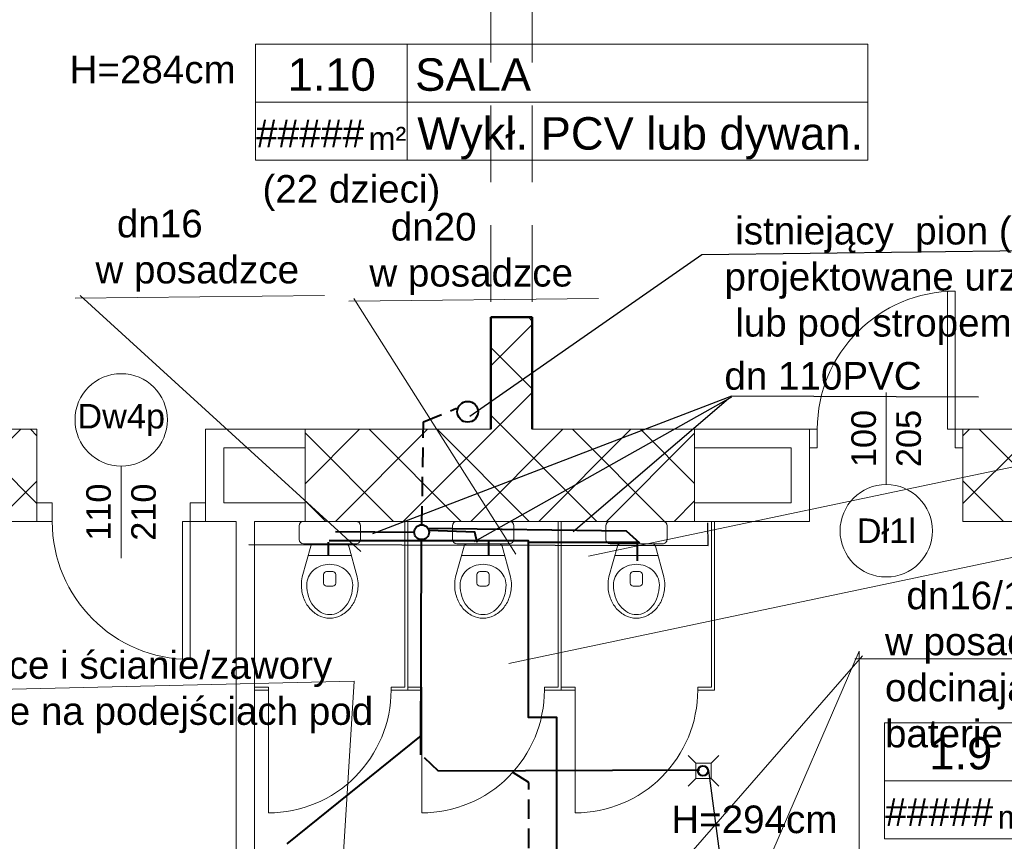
# Model space of a CAD drawing. Header units: millimetres. Extents: x 1385 to 11131, y 1971 to 6171.
# Tile 24 of 28: x 5255 to 5897, y 4456 to 4992. Entities that reach past the tile are written whole.
import ezdxf
from ezdxf.enums import TextEntityAlignment as Align
from ezdxf.lldxf.tags import DXFTag

# ---------------------------------------------------------------- set-up
doc = ezdxf.new("R2010")
doc.units = ezdxf.units.MM
for name, pattern in [('DASHED', [19.05, 12.7, -6.35]), ('Przerywana długa', [780, 500, -280]), ('{ Half Dash }', [0])]:
    doc.linetypes.add(name, pattern=pattern)
for name, color, linetype in [('2D - Ogólne', 7, 'Continuous'), ('Drzwi Archicad', 7, 'Continuous'), ('Konstrukcja - Ściany zew', 7, 'Continuous')]:
    doc.layers.add(name, color=color, linetype=linetype)
for name, color, linetype, lineweight in [('A_meble', 253, 'Continuous', 13), ('A_opisy', 81, 'Continuous', 13), ('A_przekrojowe główne', 50, 'Continuous', 50), ('A_sanitarka', 140, 'Continuous', 13), ('A_stolarka', 20, 'Continuous', 15), ('A_ściany istniejące', 82, 'Continuous', 50), ('A_ściany istniejące hatch', 82, 'Continuous', 9), ('kanal saniat', 24, 'Continuous', 40), ('opis ks', 7, 'Continuous', 25), ('opis wody', 7, '{ Half Dash }', 15), ('sanitarka', 140, 'Continuous', 13), ('zimna woda', 160, 'Continuous', 40)]:
    doc.layers.add(name, color=color, linetype=linetype, lineweight=lineweight)
doc.styles.get("Standard").update_dxf_attribs({"font": 'arial.ttf'})
doc.styles.add('STYL_AUTOMATYCZNY_2', font='arialbd.ttf')
tags = doc.linetypes.add('DASH', pattern=[15, 10, -5]).pattern_tags.tags
tags[6:7] = [DXFTag(74, 4), DXFTag(75, 0), DXFTag(340, '0'), DXFTag(46, 0.0), DXFTag(50, 0.0), DXFTag(44, 0.0), DXFTag(45, 0.0)]
tags[4:5] = [DXFTag(74, 4), DXFTag(75, 0), DXFTag(340, '0'), DXFTag(46, 0.0), DXFTag(50, 0.0), DXFTag(44, 0.0), DXFTag(45, 0.0)]

# ---------------------------------------------------------------- blocks, each defined once
blk = doc.blocks.new('miska wc2')
at = {"layer": 'sanitarka'}
for p, q in [((11.85, 20), (2.85, 20)), ((11.85, 20), (2.85, 20)), ((0, 17), (0, -17)), ((0, 17), (0, -17)), ((14.7, -17), (14.7, 17)), ((14.7, -17), (14.7, 17)), ((16.11, 12.39), (36.08, 17.97)), ((16.11, 12.39), (36.08, 17.97)), ((22.3, 14.12), (22.3, -14.12)), ((14.7, 10.46), (14.7, -10.46)), ((14.7, 10.46), (14.7, -10.46)), ((32.75, -2), (32.75, 2)), ((34.65, 4), (40.35, 4)), ((42.25, 2), (42.25, -2)), ((40.35, -4), (34.65, -4)), ((36.08, -17.97), (16.11, -12.39)), ((36.08, -17.97), (16.11, -12.39)), ((2.85, -20), (11.85, -20)), ((2.85, -20), (11.85, -20))]:
    blk.add_line(p, q, dxfattribs=at)
at = {"layer": 'sanitarka', "extrusion": (0, 0, -1)}
for centre, major_axis, start_param, end_param in [((2.85, 17), (0, 3), -1.570796, 0), ((2.85, 17), (0, 3), -1.570796, 0), ((11.85, 17), (0, 3), 0, 1.570796), ((11.85, 17), (0, 3), 0, 1.570796), ((41.69, 0.98), (0, 14.1), -0.819867, -0.417686), ((41.3, -10.01), (0, 28.51), -0.193886, 0), ((41.3, -10.01), (0, 28.51), -0.193886, 0), ((41.3, 1.91), (0, 13.09), -0.417686, 0), ((41.3, -10.01), (0, 28.51), 0, 0.321605), ((41.3, -10.01), (0, 28.51), 0, 0.321605), ((41.3, -12.92), (0, 27.92), 0, 0.294283), ((43.13, -6.57), (0, 21.29), 0.294283, 0.631691), ((42.85, -5.11), (0, 23.34), 0.321605, 0.677386), ((42.85, -5.11), (0, 23.34), 0.321605, 0.677386), ((45.23, -1.99), (0, 19.34), 0.677386, 1.095246), ((45.23, -1.99), (0, 19.34), 0.677386, 1.095246), ((16.6, 10.46), (0, 2), -1.570796, -0.259108), ((16.6, 10.46), (0, 2), -1.570796, -0.259108), ((42.3, 0.39), (0, 14.98), -1.201895, -0.819867), ((45.92, -2.55), (0, 16.3), 0.631691, 1.055683), ((48.9, 0), (0, 15), 1.095246, 1.570796), ((48.9, 0), (0, 15), 1.095246, 1.570796), ((43.25, 0), (0, 16.05), -1.570796, -1.201895), ((34.65, 2), (0, 2), -1.570796, 0), ((40.35, 2), (0, 2), 0, 1.570796), ((50.21, 0), (0, 11.13), 1.055683, 1.570796), ((43.25, 0), (0, 16.05), -1.939697, -1.570796), ((42.3, -0.39), (0, 14.98), -2.321725, -1.939697), ((34.65, -2), (0, 2), 3.141593, 4.712389), ((40.35, -2), (0, 2), 1.570796, 3.141593), ((45.92, 2.55), (0, 16.3), 2.08591, 2.509902), ((50.21, 0), (0, 11.13), 1.570796, 2.08591), ((48.9, 0), (0, 15), 1.570796, 2.046347), ((48.9, 0), (0, 15), 1.570796, 2.046347), ((16.6, -10.46), (0, 2), -2.882484, -1.570796), ((16.6, -10.46), (0, 2), -2.882484, -1.570796), ((41.69, -0.98), (0, 14.1), -2.723906, -2.321725), ((43.13, 6.57), (0, 21.29), 2.509902, 2.84731), ((45.23, 1.99), (0, 19.34), 2.046347, 2.464206), ((45.23, 1.99), (0, 19.34), 2.046347, 2.464206), ((2.85, -17), (0, 3), 3.141593, 4.712389), ((2.85, -17), (0, 3), 3.141593, 4.712389), ((11.85, -17), (0, 3), 1.570796, 3.141593), ((11.85, -17), (0, 3), 1.570796, 3.141593), ((41.3, 10.01), (0, 28.51), 3.141593, 3.335479), ((41.3, 10.01), (0, 28.51), 3.141593, 3.335479), ((41.3, -1.91), (0, 13.09), 3.141593, 3.559279), ((41.3, 12.92), (0, 27.92), 2.84731, 3.141593), ((41.3, 10.01), (0, 28.51), 2.819987, 3.141593), ((41.3, 10.01), (0, 28.51), 2.819987, 3.141593), ((42.85, 5.11), (0, 23.34), 2.464206, 2.819987), ((42.85, 5.11), (0, 23.34), 2.464206, 2.819987)]:
    blk.add_ellipse(centre, major_axis=major_axis, ratio=0.95, start_param=start_param, end_param=end_param, dxfattribs=at)
blk = doc.blocks.new('Prosty otwór drzwiowy_10')
at = {"layer": 'Drzwi Archicad', "color": 7, "linetype": 'Continuous', "lineweight": 50}
for p, q in [((-2250, 0), (-2250, -270)), ((2250, 0), (2250, -270))]:
    blk.add_line(p, q, dxfattribs=at)
blk = doc.blocks.new('Ściana_139_1', base_point=(16377.7, 22330))
at = {"layer": 'Konstrukcja - Ściany zew', "color": 7, "linetype": 'Continuous', "lineweight": 50}
for p, q in [((16377.7, 20830), (16107.7, 20830)), ((16377.7, 16330), (16107.7, 16330))]:
    blk.add_line(p, q, dxfattribs=at)
at = {"layer": 'Konstrukcja - Ściany zew', "color": 7, "linetype": 'Continuous', "lineweight": 50, "flags": 128}
for points in [[(16107.7, 22330), (16107.7, 20830)], [(16377.7, 20830), (16377.7, 22330)], [(16107.7, 16330), (16107.7, 15600)], [(16377.7, 15600), (16377.7, 16330)]]:
    blk.add_lwpolyline(points, dxfattribs=at)
at = {"layer": 'Drzwi Archicad', "color": 21, "linetype": 'Continuous', "lineweight": 13, "true_color": 0xff9955, "zscale": 1000, "rotation": 270}
blk.add_blockref('Prosty otwór drzwiowy_10', (16377.7, 18580), dxfattribs=at)
blk = doc.blocks.new('*U122')
blk.add_line((63.81, 50), (63.81, 0))
for points in [[(262.57, 25), (-1.61, 25), (-1.61, 50), (262.57, 50)], [(63.81, 0), (-1.61, 0), (-1.61, 50), (63.81, 50)], [(-1.61, 0), (262.57, 0), (262.57, 25), (-1.61, 25)]]:
    blk.add_lwpolyline(points, close=True)
at = {"insert": (47.18, 14.33), "char_height": 10, "attachment_point": 1}
blk.add_mtext_dynamic_manual_height_columns('m²', width=64.8418, gutter_width=75, heights=[0], dxfattribs=at)
blk.add_attdef('NR', text='', height=14).set_placement((31.28, 36.87), align=Align.MIDDLE_CENTER)
for tag, p in [('NAZWA_POM.', (67.28, 36.87)), ('WYKOŃCZENIE', (68.18, 11.5))]:
    blk.add_attdef(tag, text='', height=14).set_placement(p, align=Align.MIDDLE_LEFT)
blk.add_attdef('POW', text='', height=14).set_placement((41.48, 11.5), align=Align.MIDDLE_RIGHT)
blk = doc.blocks.new('*U117')
blk.add_line((63.81, 50), (63.81, 0))
for points in [[(115.53, 25), (-1.61, 25), (-1.61, 50), (115.53, 50)], [(63.81, 0), (-1.61, 0), (-1.61, 50), (63.81, 50)], [(-1.61, 0), (115.53, 0), (115.53, 25), (-1.61, 25)]]:
    blk.add_lwpolyline(points, close=True)
at = {"insert": (47.18, 14.33), "char_height": 10, "attachment_point": 1}
blk.add_mtext_dynamic_manual_height_columns('m²', width=64.8418, gutter_width=75, heights=[0], dxfattribs=at)
blk.add_attdef('NR', text='', height=14).set_placement((31.28, 36.87), align=Align.MIDDLE_CENTER)
for tag, p in [('NAZWA_POM.', (67.28, 36.87)), ('WYKOŃCZENIE', (68.18, 11.5))]:
    blk.add_attdef(tag, text='', height=14).set_placement(p, align=Align.MIDDLE_LEFT)
blk.add_attdef('POW', text='', height=14).set_placement((41.48, 11.5), align=Align.MIDDLE_RIGHT)

msp = doc.modelspace()

# ---------------------------------------------------------------- hatches: boundary and pattern name
at = {"layer": 'A_ściany istniejące hatch', "lineweight": 13, "true_color": 0x000000}
h = msp.add_hatch(dxfattribs=at)
h.set_pattern_fill('NET', color=18, scale=250, angle=45)
h.set_pattern_definition([(45, (36659.013, -155.404), (-22.097087, 22.097087), []), (135, (36659.013, -155.404), (-22.097087, -22.097087), [])])
h.paths.add_polyline_path([(4672.382, 5000.92), (4714.382, 5000.92), (4714.382, 4738.92), (4924.382, 4738.92), (4924.382, 4696.92), (4672.382, 4696.92)], flags=16)
h.paths.add_polyline_path([(5266.384, 4724.92), (5266.384, 4664.92), (5146.382, 4664.92), (5146.382, 4504.92), (5086.382, 4504.92), (5086.382, 4696.92), (5044.382, 4696.92), (5044.382, 4738.92), (5048.382, 4738.92), (5048.382, 5397.92), (4714.382, 5397.92), (4714.382, 5351.92), (4672.382, 5351.92), (4672.382, 5441.92), (5130.382, 5441.92), (5130.382, 5397.92), (5092.382, 5397.92), (5092.382, 4724.92)], flags=17)
h.paths.add_polyline_path([(5870.382, 4724.92), (6012.382, 4724.92), (6012.382, 4786.92), (6056.382, 4786.92), (6056.382, 4501.92), (5996.382, 4501.92), (5996.382, 4664.92), (5870.382, 4664.92)], flags=17)
h.paths.add_polyline_path([(5913.382, 3844.92), (5996.382, 3844.92), (5996.382, 3959.92), (6056.382, 3959.92), (6056.382, 3786.92), (5996.382, 3786.92), (5996.382, 3819.92), (5913.382, 3819.92)], flags=17)
h.paths.add_polyline_path([(5556.382, 4414.92), (5586.382, 4414.92), (5586.382, 4384.92), (5556.382, 4384.92)], flags=17)
h.paths.add_polyline_path([(5556.382, 4120.92), (5586.382, 4120.92), (5586.382, 4150.92), (5556.382, 4150.92)], flags=17)
h.paths.add_polyline_path([(5068.382, 2574.92), (5128.382, 2574.92), (5128.382, 2414.92), (5366.382, 2414.92), (5366.382, 2594.92), (5426.382, 2594.92), (5426.382, 2414.92), (5996.382, 2414.92), (5996.382, 2564.92), (6056.382, 2564.92), (6056.382, 2354.92), (5068.382, 2354.92)])
h.paths.add_polyline_path([(2586.382, 5724.92), (2799.382, 5724.92), (2799.382, 5818.954), (2824.382, 5818.954), (2824.382, 5699.92), (2586.382, 5699.92)], flags=17)
h.paths.add_polyline_path([(3219.382, 5699.265), (3254.382, 5699.265), (3254.382, 5818.954), (3219.382, 5818.954)], flags=17)
h.paths.add_polyline_path([(3509.382, 3874.92), (3579.382, 3874.92), (3579.382, 3814.92), (3509.382, 3814.92)], flags=17)
h.paths.add_polyline_path([(3919.382, 3874.92), (3989.382, 3874.92), (3989.382, 3814.92), (3919.382, 3814.92)], flags=17)
h.paths.add_polyline_path([(4360.382, 3874.92), (4428.382, 3874.92), (4428.382, 3814.92), (4360.382, 3814.92)], flags=17)
h.paths.add_polyline_path([(4563.382, 3874.92), (4644.382, 3874.92), (4644.382, 3814.92), (4563.382, 3814.92)], flags=17)
h.paths.add_polyline_path([(5146.382, 4374.92), (5086.382, 4374.92), (5086.382, 4298.92), (5146.382, 4298.92)], flags=17)
h.paths.add_polyline_path([(4714.382, 5221.92), (4672.382, 5221.92), (4672.382, 5130.92), (4714.382, 5130.92)], flags=16)
h.paths.add_polyline_path([(5260.382, 5441.92), (5394.382, 5441.92), (5394.382, 5397.92), (5260.382, 5397.92)], flags=17)
h.paths.add_polyline_path([(6012.382, 5121.92), (6056.382, 5121.92), (6056.382, 5196.92), (6012.382, 5196.92)], flags=17)
h.paths.add_polyline_path([(6012.382, 4916.92), (6056.382, 4916.92), (6056.382, 4991.92), (6012.382, 4991.92)], flags=17)
h.paths.add_polyline_path([(5996.382, 4295.92), (6056.382, 4295.92), (6056.382, 4371.92), (5996.382, 4371.92)], flags=17)
h.paths.add_polyline_path([(5996.382, 4089.92), (6056.382, 4089.92), (6056.382, 4165.92), (5996.382, 4165.92)], flags=17)
h.paths.add_polyline_path([(5996.382, 3581.92), (6056.382, 3581.92), (6056.382, 3656.92), (5996.382, 3656.92)], flags=17)
h.paths.add_polyline_path([(5996.382, 3376.92), (6056.382, 3376.92), (6056.382, 3451.92), (5996.382, 3451.92)], flags=17)
h.paths.add_polyline_path([(5996.382, 2904.92), (6056.382, 2904.92), (6056.382, 2974.92), (5996.382, 2974.92)], flags=17)
h.paths.add_polyline_path([(6056.382, 2699.92), (5996.382, 2699.92), (5996.382, 2769.92), (6056.382, 2769.92)], flags=17)
h.paths.add_polyline_path([(4771.382, 2814.92), (4841.382, 2814.92), (4841.382, 2754.92), (4771.382, 2754.92)], flags=17)
h.paths.add_polyline_path([(4566.382, 2754.92), (4636.382, 2754.92), (4636.382, 2814.92), (4566.382, 2814.92)], flags=17)
h.paths.add_polyline_path([(4361.382, 2814.92), (4431.382, 2814.92), (4431.382, 2754.92), (4361.382, 2754.92)], flags=17)
h.paths.add_polyline_path([(4104.382, 2754.92), (4226.382, 2754.92), (4226.382, 2814.92), (4104.382, 2814.92)], flags=17)
h.paths.add_polyline_path([(3899.382, 2814.92), (3969.382, 2814.92), (3969.382, 2754.92), (3899.382, 2754.92)], flags=17)
h.paths.add_polyline_path([(3694.382, 2754.92), (3764.382, 2754.92), (3764.382, 2814.92), (3694.382, 2814.92)], flags=17)
h.paths.add_polyline_path([(3489.382, 2814.92), (3559.382, 2814.92), (3559.382, 2754.92), (3489.382, 2754.92)], flags=17)
h.paths.add_polyline_path([(5378.382, 2814.92), (5291.882, 2814.92), (5291.897, 2754.92), (5366.382, 2754.92), (5366.382, 2704.92), (5426.382, 2704.92), (5426.382, 2948.42), (5378.382, 2948.42)], flags=17)
h.paths.add_polyline_path([(5181.882, 2814.92), (5181.897, 2754.92), (5128.382, 2754.92), (5128.382, 2714.92), (5068.382, 2714.92), (5068.382, 2754.92), (4976.382, 2754.92), (4976.382, 2814.92)], flags=17)
h.paths.add_polyline_path([(3194.382, 2708.92), (3254.382, 2708.92), (3254.382, 2754.92), (3354.382, 2754.92), (3354.382, 2814.92), (3194.382, 2814.92)], flags=17)
h.paths.add_polyline_path([(4984.382, 3874.92), (5086.382, 3874.92), (5086.382, 4168.92), (5146.382, 4168.92), (5146.382, 3844.92), (5163.382, 3844.92), (5163.382, 3819.92), (5146.382, 3819.92), (5146.382, 3464.92), (5173.382, 3464.92), (5173.382, 3384.92), (5146.382, 3384.92), (5146.382, 3164.92), (4970.882, 3164.92), (4970.882, 3212.92), (5106.382, 3212.92), (5106.382, 3814.92), (4984.382, 3814.92)], flags=17)
h.paths.add_polyline_path([(4779.382, 3874.92), (4849.382, 3874.92), (4849.382, 3814.92), (4816.382, 3814.92), (4816.382, 3648.92), (4784.382, 3648.92), (4784.382, 3814.92), (4779.382, 3814.92)], flags=17)
h.paths.add_polyline_path([(4537.382, 3212.92), (4784.382, 3212.92), (4784.382, 3362.92), (4816.382, 3362.92), (4816.382, 3212.92), (4860.882, 3212.92), (4860.882, 3164.92), (4537.382, 3164.92)], flags=17)
h.paths.add_polyline_path([(3548.382, 3212.92), (3548.382, 3164.92), (3788.382, 3164.92), (3788.382, 3212.92), (3784.382, 3212.92), (3784.382, 3304.92), (3756.382, 3304.92), (3756.382, 3212.92)], flags=17)
h.paths.add_polyline_path([(3194.382, 3905.92), (3254.382, 3905.92), (3254.382, 3874.92), (3374.382, 3874.92), (3374.382, 3814.92), (3234.382, 3814.92), (3234.382, 3212.92), (3438.382, 3212.92), (3438.382, 3164.92), (3194.382, 3164.92)], flags=17)
h.paths.add_polyline_path([(3254.382, 4202.335), (3194.382, 4202.335), (3194.382, 4045.92), (3254.382, 4045.92)], flags=17)
h.paths.add_polyline_path([(3254.382, 4416.893), (3194.382, 4416.893), (3194.382, 4337.335), (3254.382, 4337.335)], flags=17)
h.paths.add_polyline_path([(3254.382, 4631.92), (3194.382, 4631.92), (3194.382, 4551.893), (3254.382, 4551.893)], flags=17)
h.paths.add_polyline_path([(3254.382, 4951.92), (3194.382, 4951.92), (3194.382, 4766.92), (3254.382, 4766.92)], flags=17)
h.paths.add_polyline_path([(3254.382, 5156.92), (3194.382, 5156.92), (3194.382, 5086.92), (3254.382, 5086.92)], flags=17)
h.paths.add_polyline_path([(3254.382, 5371.92), (3194.382, 5371.92), (3194.382, 5291.92), (3254.382, 5291.92)], flags=17)
h.paths.add_polyline_path([(2204.382, 5097.036), (2144.382, 5097.036), (2144.382, 5167.016), (2204.382, 5167.016), (2204.382, 5168.92), (2664.382, 5168.92), (2664.382, 5158.92), (2633.282, 5158.92), (2633.282, 5082.92), (2618.282, 5082.92), (2618.282, 5158.92), (2362.382, 5158.92), (2362.382, 5143.916), (2355.382, 5143.916), (2355.382, 5158.92), (2204.382, 5158.92)])
h.paths.add_polyline_path([(2204.382, 5041.92), (2204.382, 5048.92), (2355.382, 5048.92), (2355.382, 5053.916), (2362.382, 5053.916), (2362.382, 5031.438), (2355.382, 5031.438), (2355.382, 5041.92)], flags=17)
h.paths.add_polyline_path([(2144.382, 4962.036), (2204.382, 4962.036), (2204.382, 4931.92), (2355.382, 4931.92), (2355.382, 4941.438), (2362.382, 4941.438), (2362.382, 4931.92), (2618.282, 4931.92), (2618.282, 4987.92), (2633.282, 4987.92), (2633.282, 4931.92), (2661.382, 4931.92), (2661.382, 4916.92), (2204.382, 4916.92), (2204.382, 4891.556), (2144.382, 4891.556)])
h.paths.add_polyline_path([(2144.382, 4761.556), (2204.382, 4761.556), (2204.382, 4716.92), (2796.382, 4716.92), (2796.382, 4734.185), (2844.382, 4734.185), (2844.382, 4404.919), (2796.382, 4404.919), (2796.382, 4676.92), (2204.382, 4676.92), (2204.382, 4599.048), (2144.382, 4599.048)])
h.paths.add_polyline_path([(2144.382, 4259.068), (2204.382, 4259.068), (2204.382, 4236.92), (2796.382, 4236.92), (2796.382, 4294.919), (2844.382, 4294.919), (2844.382, 3897.919), (2796.382, 3897.919), (2796.382, 4211.92), (2204.382, 4211.92), (2204.382, 4188.852), (2144.382, 4188.852)])
h.paths.add_polyline_path([(2144.382, 3844.721), (2204.382, 3844.721), (2204.382, 3774.92), (2796.382, 3774.92), (2796.382, 3787.919), (2844.382, 3787.919), (2844.382, 3729.28), (2796.382, 3729.28), (2796.382, 3731.92), (2204.382, 3731.92), (2204.382, 3679.721), (2144.382, 3679.721)])
h.paths.add_polyline_path([(2144.382, 3544.721), (2204.382, 3544.721), (2204.382, 3490.139), (2263.382, 3490.139), (2263.382, 3631.837), (2272.746, 3631.837), (2272.746, 3625.837), (2269.382, 3625.837), (2269.382, 3490.139), (2366.382, 3490.139), (2366.382, 3625.837), (2361.746, 3625.837), (2361.746, 3631.837), (2376.927, 3631.837), (2376.927, 3625.837), (2372.382, 3625.837), (2372.382, 3490.139), (2469.382, 3490.139), (2469.382, 3625.837), (2465.927, 3625.837), (2465.927, 3631.837), (2475.382, 3631.837), (2475.382, 3596.837), (2479.554, 3596.837), (2479.554, 3590.837), (2475.382, 3590.837), (2475.382, 3490.139), (2643.382, 3490.139), (2643.382, 3590.837), (2568.554, 3590.837), (2568.554, 3596.837), (2649.382, 3596.837), (2649.382, 3490.139), (2796.382, 3490.139), (2796.382, 3619.28), (2844.382, 3619.28), (2844.382, 3472.426), (2796.382, 3472.426), (2796.382, 3475.139), (2649.382, 3475.139), (2649.382, 3432.839), (2643.382, 3432.839), (2643.382, 3475.139), (2204.382, 3475.139), (2144.382, 3475.139)])
h.paths.add_polyline_path([(2144.382, 4394.068), (2204.382, 4394.068), (2204.382, 4464.048), (2144.382, 4464.048)])
h.paths.add_polyline_path([(2144.382, 3979.721), (2204.382, 3979.721), (2204.382, 4053.852), (2144.382, 4053.852)], flags=17)
h.paths.add_polyline_path([(2144.382, 3270.159), (2204.382, 3270.159), (2204.382, 3340.139), (2144.382, 3340.139)], flags=17)
h.paths.add_polyline_path([(2144.382, 3065.179), (2144.382, 3135.159), (2204.382, 3135.159), (2204.382, 3125.159), (2251.382, 3125.159), (2251.382, 3296.139), (2262.593, 3296.139), (2262.593, 3290.139), (2257.382, 3290.139), (2257.382, 3125.159), (2356.382, 3125.159), (2356.382, 3290.139), (2351.593, 3290.139), (2351.593, 3296.139), (2366.894, 3296.139), (2366.894, 3290.139), (2362.382, 3290.139), (2362.382, 3125.159), (2459.382, 3125.159), (2459.382, 3290.139), (2455.894, 3290.139), (2455.894, 3296.139), (2469.927, 3296.139), (2469.927, 3290.139), (2465.382, 3290.139), (2465.382, 3125.159), (2562.382, 3125.159), (2562.382, 3290.139), (2558.927, 3290.139), (2558.927, 3296.139), (2562.382, 3296.139), (2562.382, 3340.139), (2643.382, 3340.139), (2643.382, 3343.839), (2649.382, 3343.839), (2649.382, 3329.812), (2643.382, 3329.812), (2643.382, 3334.139), (2568.382, 3334.139), (2568.382, 3125.159), (2643.382, 3125.159), (2643.382, 3240.812), (2649.382, 3240.812), (2649.382, 3125.159), (2796.382, 3125.159), (2796.382, 3362.426), (2844.382, 3362.426), (2844.382, 2928.62), (2796.382, 2928.62), (2796.382, 3110.159), (2649.382, 3110.159), (2649.382, 3012.65), (2643.382, 3012.65), (2643.382, 3110.159), (2568.382, 3110.159), (2568.382, 2917.32), (2643.382, 2917.32), (2643.382, 2923.65), (2649.382, 2923.65), (2649.382, 2907.62), (2643.382, 2907.62), (2643.382, 2911.32), (2562.382, 2911.32), (2562.382, 2984.92), (2558.927, 2984.92), (2558.927, 2990.92), (2562.382, 2990.92), (2562.382, 3110.159), (2465.382, 3110.159), (2465.382, 2990.92), (2469.927, 2990.92), (2469.927, 2984.92), (2455.894, 2984.92), (2455.894, 2990.92), (2459.382, 2990.92), (2459.382, 3110.159), (2362.382, 3110.159), (2362.382, 2990.92), (2366.894, 2990.92), (2366.894, 2984.92), (2351.593, 2984.92), (2351.593, 2990.92), (2356.382, 2990.92), (2356.382, 3110.159), (2257.382, 3110.159), (2257.382, 2990.92), (2262.593, 2990.92), (2262.593, 2984.92), (2251.382, 2984.92), (2251.382, 3110.159), (2204.382, 3110.159), (2204.382, 3065.179)])
h.paths.add_polyline_path([(2264.382, 2673.92), (2204.382, 2673.92), (2204.382, 2754.92), (2144.382, 2754.92), (2144.382, 2930.179), (2204.382, 2930.179), (2204.382, 2814.92), (2643.382, 2814.92), (2643.382, 2818.62), (2649.382, 2818.62), (2649.382, 2814.92), (2796.382, 2814.92), (2796.382, 2818.62), (2844.382, 2818.62), (2844.382, 2763.92), (2819.382, 2763.92), (2819.382, 2774.92), (2649.382, 2774.92), (2649.382, 2770.179), (2643.382, 2770.179), (2643.382, 2774.92), (2459.382, 2774.92), (2459.382, 2734.666), (2434.382, 2734.666), (2434.382, 2774.92), (2264.382, 2774.92)])
h.paths.add_polyline_path([(2264.382, 2424.92), (2264.382, 2463.92), (2204.382, 2463.92), (2204.382, 2364.92), (3254.382, 2364.92), (3254.382, 2568.92), (3194.382, 2568.92), (3194.382, 2424.92)])
edge = h.paths.add_edge_path()
edge.add_line((5524.382, 5441.92), (5524.382, 5397.92))
edge.add_line((5524.382, 5397.92), (5562.382, 5397.92))
edge.add_line((5562.382, 5397.92), (5562.382, 5247.92))
edge.add_line((5562.382, 5247.92), (5589.382, 5247.92))
edge.add_line((5589.382, 5247.92), (5589.382, 5397.92))
edge.add_line((5589.382, 5397.92), (6012.382, 5397.92))
edge.add_line((6012.382, 5397.92), (6012.382, 5326.92))
edge.add_line((6012.382, 5326.92), (6056.382, 5326.92))
edge.add_line((6056.382, 5326.92), (6056.382, 5441.92))
edge.add_line((6056.382, 5441.92), (5524.382, 5441.92))
edge.add_line((2189.382, 5818.954), (2224.382, 5818.954))
edge.add_line((2224.382, 5818.954), (2224.382, 5724.92))
edge.add_line((2224.382, 5724.92), (2406.382, 5724.92))
edge.add_line((2406.382, 5724.92), (2406.382, 5699.92))
edge.add_line((2406.382, 5699.92), (2189.382, 5699.92))
edge.add_line((2189.382, 5699.92), (2189.382, 5818.954))
edge.add_line((3784.382, 3414.92), (3756.382, 3414.92))
edge.add_line((3756.382, 3414.92), (3756.382, 3699.92))
edge.add_line((3756.382, 3699.92), (3784.382, 3699.92))
edge.add_line((3784.382, 3699.92), (3784.382, 3619.939))
edge.add_line((3784.382, 3619.939), (3784.382, 3528.311))
edge.add_line((3784.382, 3528.311), (3784.382, 3424.92))
edge.add_line((3784.382, 3424.92), (3784.382, 3414.92))
edge.add_line((3094.382, 5696.92), (3254.382, 5696.92))
edge.add_line((3254.382, 5696.92), (3254.382, 5506.92))
edge.add_line((3254.382, 5506.92), (3194.382, 5506.92))
edge.add_line((3194.382, 5506.92), (3194.382, 5636.92))
edge.add_line((3194.382, 5636.92), (3094.382, 5636.92))
edge.add_line((3094.382, 5636.92), (3094.382, 5696.92))
edge.add_line((2586.382, 5696.92), (2944.382, 5696.92))
edge.add_line((2944.382, 5696.92), (2944.382, 5636.92))
edge.add_line((2944.382, 5636.92), (2844.382, 5636.92))
edge.add_line((2844.382, 5636.92), (2844.382, 4844.185))
edge.add_line((2844.382, 4844.185), (2796.382, 4844.185))
edge.add_line((2796.382, 4844.185), (2796.382, 4916.92))
edge.add_line((2796.382, 4916.92), (2756.382, 4916.92))
edge.add_line((2756.382, 4916.92), (2756.382, 4931.92))
edge.add_line((2756.382, 4931.92), (2796.382, 4931.92))
edge.add_line((2796.382, 4931.92), (2796.382, 5636.92))
edge.add_line((2796.382, 5636.92), (2586.382, 5636.92))
edge.add_line((2586.382, 5636.92), (2586.382, 5696.92))
edge.add_line((2434.382, 2634.666), (2459.382, 2634.666))
edge.add_line((2459.382, 2634.666), (2459.382, 2599.92))
edge.add_line((2459.382, 2599.92), (2819.382, 2599.92))
edge.add_line((2819.382, 2599.92), (2819.382, 2665.952))
edge.add_line((2819.382, 2665.952), (2844.382, 2665.952))
edge.add_line((2844.382, 2665.952), (2844.382, 2594.92))
edge.add_line((2844.382, 2594.92), (2514.382, 2594.92))
edge.add_line((2514.382, 2594.92), (2514.382, 2574.92))
edge.add_line((2514.382, 2574.92), (2434.382, 2574.92))
edge.add_line((2434.382, 2574.92), (2434.382, 2634.666))
h.paths.add_polyline_path([(4214.382, 3699.92), (4174.382, 3699.92), (4174.382, 3212.92), (3898.382, 3212.92), (3898.382, 3164.92), (4427.382, 3164.92), (4427.382, 3212.92), (4214.382, 3212.92)], flags=17)
h.paths.add_polyline_path([(4174.382, 3799.92), (4214.382, 3799.92), (4214.382, 3814.92), (4225.382, 3814.92), (4225.382, 3874.92), (4124.382, 3874.92), (4124.382, 3814.92), (4174.382, 3814.92)], flags=17)
h.paths.add_polyline_path([(5695.382, 4664.92), (5441.384, 4664.92), (5441.384, 4724.92), (5562.382, 4724.92), (5562.382, 4797.92), (5589.382, 4797.92), (5589.382, 4724.92), (5695.382, 4724.92)], flags=17)
h.paths.add_polyline_path([(5483.878, 3421.92), (5493.878, 3421.92), (5493.878, 3436.92), (5483.878, 3436.92)], flags=17)
h.paths.add_polyline_path([(5573.878, 3593.92), (5588.878, 3593.92), (5588.878, 3819.92), (5629.382, 3819.92), (5629.382, 3844.92), (5273.382, 3844.92), (5273.382, 3819.92), (5334.382, 3819.92), (5334.382, 3593.92), (5352.382, 3593.92), (5352.382, 3603.92), (5344.382, 3603.92), (5344.382, 3819.92), (5483.878, 3819.92), (5483.878, 3603.92), (5437.382, 3603.92), (5437.382, 3593.92), (5498.878, 3593.92), (5498.878, 3603.92), (5493.878, 3603.92), (5493.878, 3819.92), (5578.878, 3819.92), (5578.878, 3603.92), (5573.878, 3603.92)], flags=17)
h.paths.add_polyline_path([(5344.382, 3436.92), (5334.382, 3436.92), (5334.382, 3212.92), (5276.382, 3212.92), (5276.382, 3164.92), (5378.382, 3164.92), (5378.382, 3058.42), (5426.382, 3058.42), (5426.382, 3164.92), (5996.382, 3164.92), (5996.382, 3109.92), (6056.382, 3109.92), (6056.382, 3246.92), (5996.382, 3246.92), (5996.382, 3212.92), (5493.878, 3212.92), (5493.878, 3321.92), (5483.878, 3321.92), (5483.878, 3212.92), (5344.382, 3212.92)], flags=17)
h.paths.add_polyline_path([(2144.382, 5506.996), (2204.382, 5506.996), (2204.382, 5636.92), (2406.382, 5636.92), (2406.382, 5696.92), (2144.382, 5696.92)])
h.paths.add_polyline_path([(2204.382, 5371.996), (2144.382, 5371.996), (2144.382, 5302.016), (2204.382, 5302.016)])

# ---------------------------------------------------------------- linework, layer by layer
at = {"layer": '2D - Ogólne', "color": 18, "linetype": 'Przerywana długa', "lineweight": 13, "ltscale": 0.1, "true_color": 0x000000}
for p, q in [((5562.382, 5247.92), (5562.382, 4797.92)), ((5589.382, 5247.92), (5589.382, 4797.92))]:
    msp.add_line(p, q, dxfattribs=at)
at = {"layer": 'A_meble', "color": 18, "lineweight": 13, "true_color": 0x000000}
for points in [[(5506.384, 4664.92), (5506.384, 4556.92), (5497.384, 4556.92), (5497.384, 4554.92), (5508.384, 4554.92), (5508.384, 4664.92)], [(5606.384, 4664.92), (5606.384, 4556.92), (5597.384, 4556.92), (5597.384, 4554.92), (5608.384, 4554.92), (5608.384, 4664.92)], [(5706.384, 4664.92), (5706.384, 4556.92), (5697.384, 4556.92), (5697.384, 4554.92), (5708.384, 4554.92), (5708.384, 4664.92)], [(5408.384, 4554.92), (5417.384, 4554.92), (5417.384, 4556.92), (5408.384, 4556.92)], [(5508.384, 4554.92), (5517.384, 4554.92), (5517.384, 4556.92), (5508.384, 4556.92)], [(5608.384, 4554.92), (5617.384, 4554.92), (5617.384, 4556.92), (5608.384, 4556.92)]]:
    msp.add_lwpolyline(points, dxfattribs=at)
for points in [[(5417.384, 4554.92), (5417.384, 4474.92, 0.4142136), (5497.384, 4554.92)], [(5517.384, 4554.92), (5517.384, 4474.92, 0.4142136), (5597.384, 4554.92)], [(5617.384, 4554.92), (5617.384, 4474.92, 0.4142136), (5697.384, 4554.92)]]:
    msp.add_lwpolyline(points, format="xyb", dxfattribs=at)
at = {"layer": 'A_przekrojowe główne', "color": 18, "lineweight": 13, "true_color": 0x000000}
for p, q in [((5376.384, 4664.92), (5376.384, 4724.92)), ((5376.384, 4724.92), (5441.384, 4724.92)), ((5695.382, 4724.92), (5770.382, 4724.92)), ((5770.382, 4664.92), (5770.382, 4724.92)), ((5388.384, 4676.92), (5388.384, 4712.92)), ((5388.384, 4712.92), (5441.384, 4712.92)), ((5695.382, 4712.92), (5758.382, 4712.92)), ((5758.382, 4676.92), (5758.382, 4712.92)), ((5441.384, 4676.92), (5388.384, 4676.92)), ((5695.382, 4676.92), (5758.382, 4676.92)), ((5376.384, 4664.92), (5396.384, 4664.92)), ((5396.384, 4014.92), (5396.384, 4664.92)), ((5408.384, 4371.92), (5408.384, 4664.92)), ((5441.384, 4664.92), (5408.384, 4664.92)), ((5695.382, 4664.92), (5770.382, 4664.92))]:
    msp.add_line(p, q, dxfattribs=at)
at = {"layer": 'A_sanitarka', "color": 18, "lineweight": 13, "true_color": 0x000000}
for p, q in [((5691.195, 4512.389), (5696.195, 4507.389)), ((5711.195, 4512.389), (5706.195, 4507.389)), ((5696.195, 4497.389), (5691.195, 4492.389)), ((5706.195, 4497.389), (5711.195, 4492.389))]:
    msp.add_line(p, q, dxfattribs=at)
msp.add_lwpolyline([(5696.195, 4507.389), (5706.195, 4507.389), (5706.195, 4497.389), (5696.195, 4497.389)], close=True, dxfattribs=at)
at = {"layer": 'A_stolarka', "color": 18, "lineweight": 13, "true_color": 0x000000}
for p, q in [((5820.382, 4688.92), (5820.382, 4748.92)), ((5321.384, 4640.92), (5321.384, 4700.92))]:
    msp.add_line(p, q, dxfattribs=at)
for points in [[(5865.382, 4724.92), (5865.382, 4814.92), (5860.382, 4814.92), (5860.382, 4724.92)], [(5775.382, 4724.92), (5775.382, 4712.92), (5770.382, 4712.92), (5770.382, 4724.92)], [(5870.382, 4724.92), (5870.382, 4712.92), (5865.382, 4712.92), (5865.382, 4724.92)], [(5266.384, 4676.92), (5276.384, 4676.92), (5276.384, 4664.92), (5266.384, 4664.92)], [(5366.384, 4676.92), (5376.384, 4676.92), (5376.384, 4664.92), (5366.384, 4664.92)], [(5366.384, 4664.92), (5361.384, 4664.92), (5361.384, 4574.92), (5366.384, 4574.92)]]:
    msp.add_lwpolyline(points, close=True, dxfattribs=at)
for centre in [(5321.384, 4731.049), (5820.382, 4658.79)]:
    msp.add_circle(centre, 30.13, dxfattribs=at)
for centre, start, end in [((5865.382, 4724.92), 90, 180), ((5366.384, 4664.92), 180, 270)]:
    msp.add_arc(centre, 90, start, end, dxfattribs=at)
at = {"layer": 'A_ściany istniejące', "color": 18, "lineweight": 13, "true_color": 0x000000}
for p, q in [((5441.384, 4712.92), (5441.384, 4724.92)), ((5695.382, 4712.92), (5695.382, 4724.92)), ((5441.384, 4676.92), (5441.384, 4664.92)), ((5695.382, 4676.92), (5695.382, 4664.92))]:
    msp.add_line(p, q, dxfattribs=at)
at = {"layer": 'kanal saniat', "linetype": 'DASHED'}
for points in [[(5517.527, 4662.218), (5518.493, 4729.804), (5540.119, 4738.604)], [(5528.304, 4502.133), (5516.854, 4513.028)], [(5799.87, 4376.068), (5790.492, 4386.219), (5598.226, 4385.438), (5587.288, 4394.807), (5587.288, 4494.75), (5576.272, 4501.56)]]:
    msp.add_lwpolyline(points, dxfattribs=at)
at = {"layer": 'kanal saniat'}
for points in [[(5461.247, 4658.403), (5512.534, 4657.971)], [(5659.685, 4650.62), (5651.029, 4658.619), (5521.19, 4660.349)], [(5553.65, 4651.053), (5552.135, 4657.971), (5522.272, 4659.051)]]:
    msp.add_lwpolyline(points, dxfattribs=at)
at = {"layer": 'kanal saniat', "linetype": 'DASH'}
for points in [[(5516.879, 4512.78), (5517.319, 4653.003)], [(5429.647, 4454.686), (5517.135, 4525.386)], [(5698.482, 4502.746), (5528.345, 4502.047)]]:
    msp.add_lwpolyline(points, dxfattribs=at)
at = {"layer": 'kanal saniat'}
for centre, radius in [((5547.364, 4736.347), 6.769), ((5517.319, 4657.848), 4.845), ((5700.834, 4502.324), 3.281)]:
    msp.add_circle(centre, radius, dxfattribs=at)
at = {"layer": 'Konstrukcja - Ściany zew', "color": 18, "linetype": 'Continuous', "lineweight": 13, "true_color": 0x000000}
for p, q in [((5266.384, 4724.92), (5092.382, 4724.92)), ((5266.384, 4664.92), (5266.384, 4724.92)), ((5441.384, 4724.92), (5445.684, 4724.92)), ((5695.382, 4724.92), (5691.082, 4724.92)), ((5870.382, 4724.92), (5874.682, 4724.92)), ((5870.382, 4664.92), (5870.382, 4724.92)), ((6012.382, 4724.92), (5870.382, 4724.92)), ((5441.384, 4676.92), (5441.384, 4712.92)), ((5695.382, 4676.92), (5695.382, 4712.92)), ((5266.384, 4664.92), (5262.084, 4664.92)), ((5441.384, 4664.92), (5695.382, 4664.92)), ((5695.382, 4664.92), (5691.082, 4664.92)), ((5870.382, 4664.92), (5874.682, 4664.92))]:
    msp.add_line(p, q, dxfattribs=at)
at = {"layer": 'Konstrukcja - Ściany zew', "color": 18, "linetype": 'Continuous', "lineweight": 13, "true_color": 0x000000, "flags": 128}
for points in [[(5562.382, 4724.92), (5441.384, 4724.92)], [(5695.382, 4724.92), (5589.382, 4724.92)], [(5146.382, 4664.92), (5266.384, 4664.92)], [(5870.382, 4664.92), (5996.382, 4664.92)]]:
    msp.add_lwpolyline(points, dxfattribs=at)
at = {"layer": 'opis ks'}
for p, q in [((5700.101, 4838.947), (6363.547, 4846.909)), ((5548.683, 4733.457), (5700.101, 4838.947)), ((5485.59, 4656.947), (5719.706, 4746.766)), ((5551.847, 4651.806), (5719.706, 4746.123)), ((5719.424, 4746.769), (5880.478, 4746.189)), ((5616.173, 4658.232), (5717.43, 4744.966)), ((5704.403, 4502.504), (5730.407, 4304.202))]:
    msp.add_line(p, q, dxfattribs=at)
msp.add_lwpolyline([(5404.615, 4649.85), (5704.132, 4649.158), (5703.91, 4663.905)], dxfattribs=at)
at = {"layer": 'opis wody'}
for p, q in [((5291.254, 4810.479), (5453.939, 4812.18)), ((5477.627, 4645.316), (5294.557, 4812.18)), ((5469.9, 4808.439), (5632.585, 4810.141)), ((5578.702, 4643.44), (5473.203, 4810.141)), ((5626.185, 4642.145), (6209.072, 4765.036)), ((5574.113, 4572.242), (6157, 4695.133)), ((5802.786, 4580.326), (5720.555, 4390.979)), ((5802.786, 4391.981), (5802.786, 4580.326)), ((5804.792, 4577.321), (5643.337, 4391.981)), ((5799.778, 4575.317), (5961.232, 4575.317)), ((5128.474, 4552.751), (5473.236, 4560.799)), ((5473.236, 4560.799), (5461.959, 4375.711))]:
    msp.add_line(p, q, dxfattribs=at)
at = {"layer": 'zimna woda'}
for points in [[(5456.269, 4651.467), (5456.269, 4642.379)], [(5605.555, 4380.33), (5605.555, 4537.106), (5587.008, 4537.106), (5587.008, 4652.166), (5456.969, 4652.166)], [(5560.884, 4652.865), (5560.884, 4643.078)], [(5586.775, 4651.467), (5657.8, 4651.467), (5657.8, 4639.233)]]:
    msp.add_lwpolyline(points, dxfattribs=at)

# ---------------------------------------------------------------- block references
at = {"layer": 'A_opisy', "color": 18, "lineweight": 13, "true_color": 0x000000}
ref = msp.add_blockref('*U122', (5411.365, 4900.409), dxfattribs=dict(at, xscale=1.512, yscale=1.512, zscale=1.512))
ref.add_attrib('NR', '1.10', dxfattribs={"layer": '0', "height": 21.168}).set_placement((5458.654, 4956.162), align=Align.MIDDLE_CENTER)
ref.add_attrib('NAZWA_POM.', 'SALA', dxfattribs={"layer": '0', "height": 21.168}).set_placement((5513.091, 4956.162), align=Align.MIDDLE_LEFT)
ref.add_attrib('POW.', '#####', dxfattribs={"layer": '0', "height": 18.144}).set_placement((5479.782, 4917.801), align=Align.MIDDLE_RIGHT)
ref.add_attrib('WYKOŃCZENIE', 'Wykł. PCV lub dywan.', dxfattribs={"layer": '0', "height": 21.168}).set_placement((5514.45, 4917.793), align=Align.MIDDLE_LEFT)
ref = msp.add_blockref('*U117', (5821.698, 4458.063), dxfattribs=dict(at, xscale=1.512, yscale=1.512, zscale=1.512))
ref.add_attrib('NR', '1.9', dxfattribs={"layer": '0', "height": 21.168}).set_placement((5868.987, 4513.816), align=Align.MIDDLE_CENTER)
ref.add_attrib('NAZWA_POM.', 'ŁAZ.', dxfattribs={"layer": '0', "height": 21.168}).set_placement((5923.424, 4513.816), align=Align.MIDDLE_LEFT)
ref.add_attrib('POW.', '#####', dxfattribs={"layer": '0', "height": 18.144}).set_placement((5890.115, 4475.455), align=Align.MIDDLE_RIGHT)
ref.add_attrib('WYKOŃCZENIE', 'Gres', dxfattribs={"layer": '0', "height": 21.168}).set_placement((5924.784, 4475.447), align=Align.MIDDLE_LEFT)
at = {"layer": 'A_sanitarka', "color": 18, "lineweight": 13, "true_color": 0x000000, "xscale": -1, "rotation": 90}
for p in [(5457.384, 4664.92), (5557.384, 4664.92), (5657.384, 4664.92)]:
    msp.add_blockref('miska wc2', p, dxfattribs=at)
at = {"layer": 'Konstrukcja - Ściany zew', "color": 18, "lineweight": 13, "true_color": 0x000000, "xscale": 0.1, "yscale": 0.1, "zscale": 0.1}
msp.add_blockref('Ściana_139_1', (5589.382, 5397.92), dxfattribs=at)

# ---------------------------------------------------------------- texts
at = {"layer": 'A_opisy', "color": 18, "lineweight": 13, "true_color": 0x000000, "char_height": 18, "attachment_point": 1}
for s, width, heights, insert in [('\\pxqc;H=284cm', 309.30964, [64.094], (5187.245, 4968.52)), ('\\pxqc;(22 dzieci)', 125.16633, [34.119], (5408.933, 4890.662)), ('\\pxqc;H=294cm', 309.30964, [64.094], (5579.695, 4479.689))]:
    msp.add_mtext_dynamic_manual_height_columns(s, width=width, gutter_width=12.5, heights=heights, dxfattribs=dict(at, insert=insert))
at = {"layer": 'A_stolarka', "color": 18, "lineweight": 13, "true_color": 0x000000, "char_height": 16, "attachment_point": 5, "style": 'STYL_AUTOMATYCZNY_2'}
for s, insert in [('\\A1;\\pxqc;{\\fArial|b0|i0|c238|p34;Dw4p}', (5321.384, 4731.049)), ('\\A1;{\\fArial|b0|i0|c238|p34;Dł1l}', (5820.382, 4658.79))]:
    msp.add_mtext(s, dxfattribs=dict(at, insert=insert))
at = {"layer": 'A_stolarka', "color": 18, "lineweight": 13, "true_color": 0x000000, "char_height": 16, "attachment_point": 5, "rotation": 90}
for s, insert in [('\\pxsm1.1;100\\P205', (5820.382, 4718.92)), ('\\pxsm1.1;110\\P210', (5321.384, 4670.92))]:
    msp.add_mtext(s, dxfattribs=dict(at, insert=insert))
at = {"layer": 'opis ks', "color": 18, "lineweight": 13, "true_color": 0x000000, "char_height": 18, "attachment_point": 1}
for s, insert in [(' istniejący  pion (rurę żeliwną wymienić) na dn 110PVC \\Pprojektowane urzadzenia podłączyć w posadzce\\P lub pod stropem piwnicy', (5714.881, 4863.399)), ('                                 dn 110PVC  ', (5484.299, 4768.777))]:
    msp.add_mtext_dynamic_manual_height_columns(s, width=647.38946, gutter_width=12.5, heights=[172.153], dxfattribs=dict(at, insert=insert))
at = {"layer": 'opis wody', "color": 18, "lineweight": 13, "true_color": 0x000000, "char_height": 18, "attachment_point": 1}
for s, insert in [('  dn16\\Pw posadzce ', (5304.612, 4868.021)), ('  dn20\\Pw posadzce ', (5483.258, 4865.982)), ('  dn16/16\\Pw posadzce i ścianie/zawory odcinające na podejściach pod baterie ', (5819.547, 4625.636)), ('  dn20/20\\Pw posadzce i ścianie/zawory odcinające na podejściach pod baterie ', (5141.832, 4610.294))]:
    msp.add_mtext_dynamic_manual_height_columns(s, width=346.51181, gutter_width=12.5, heights=[172.153], dxfattribs=dict(at, insert=insert))

doc.saveas('drawing.dxf')
